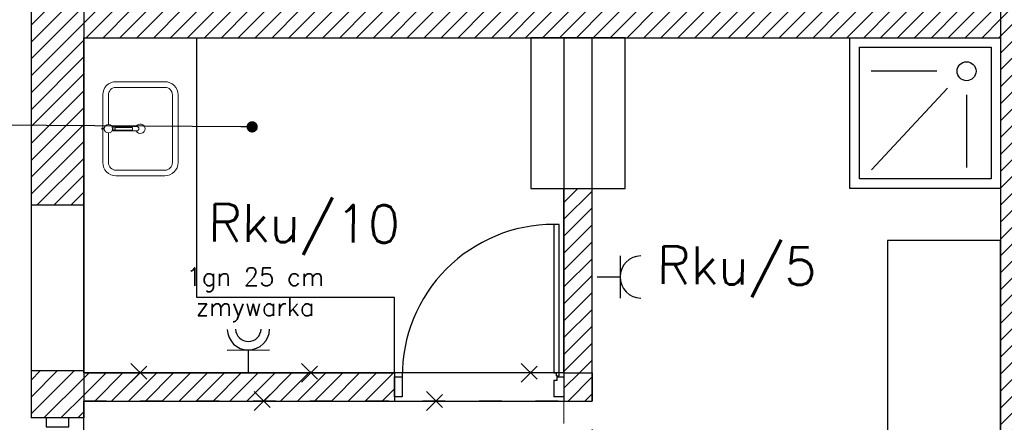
# Model space of a CAD drawing. Header units: millimetres. Extents: x 22250 to 51280, y -5012 to 7692.
# Tile 52 of 183: x 32769 to 33292, y 2403 to 2617. Entities that reach past the tile are written whole.
import ezdxf
from ezdxf import colors
from ezdxf.entities.mleader import LeaderData, LeaderLine
from ezdxf.math import Vec2, Vec3

# ---------------------------------------------------------------- set-up
doc = ezdxf.new("R2010")
doc.units = ezdxf.units.MM
doc.linetypes.add('ACAD_ISO03W100', pattern=[30, 12, -18])
doc.linetypes.add('KRESKOWA', pattern=[0.4, 0.24, -0.16])
for name, color, linetype, lineweight in [('A_OPISY', 40, 'Continuous', 9), ('A_WYPOSAŻENIE', 181, 'Continuous', 9), ('E_Obwody', 3, 'Continuous', 13)]:
    doc.layers.add(name, color=color, linetype=linetype, lineweight=lineweight)
for name, color, linetype in [('E_Elektryka', 1, 'Continuous'), ('E_Gniazda', 1, 'Continuous'), ('E_podklad', 252, 'Continuous')]:
    doc.layers.add(name, color=color, linetype=linetype)
doc.styles.add('romans', font='romans.shx')
doc.styles.get("Standard").update_dxf_attribs({"font": 'arial.ttf'})
pattern_1 = [(45, (16286.52, -15796.4403), (-4.490128, 4.490128), [])]

# ---------------------------------------------------------------- blocks, each defined once
blk = doc.blocks.new('FOTEL-K')
at = {"linetype": 'KRESKOWA', "ltscale": 5, "transparency": 33554687}
for p, q in [((-1.701, 11.602), (-11.602, -1.701)), ((11.602, 1.701), (-1.701, 11.602)), ((0.579, -9.418), (-0.579, 9.418)), ((3.475, 2.644), (3.778, -2.29)), ((-3.773, 2.198), (-3.469, -2.735)), ((2.185, 1.847), (2.007, 1.836)), ((2.007, 1.836), (2.064, 0.908)), ((2.246, 0.852), (2.185, 1.847)), ((-2.395, 1.565), (-2.217, 1.576)), ((-2.334, 0.57), (-2.395, 1.565)), ((-2.217, 1.576), (-2.16, 0.649)), ((11.602, 1.701), (1.701, -11.602)), ((9.418, 0.579), (-9.418, -0.579)), ((2.533, 0.749), (2.85, -4.401)), ((-2.29, -4.717), (-2.606, 0.433)), ((2.923, 0.336), (2.56, 0.314)), ((2.938, 0.09), (2.575, 0.068)), ((-2.579, -0.002), (-2.988, -0.027)), ((-2.564, -0.248), (-2.973, -0.273)), ((1.701, -11.602), (-11.602, -1.701)), ((-1.931, -6.611), (-2.025, -5.088)), ((-1.76, -6.6), (-1.853, -5.077)), ((2.447, -4.856), (-1.834, -5.12)), ((2.555, -6.335), (2.461, -4.812)), ((2.726, -6.325), (2.633, -4.801))]:
    blk.add_line(p, q, dxfattribs=at)
for points in [[(3.332, -2.811), (3.246, -2.816, -0.414214), (3.109, -2.695), (2.756, 3.056, -0.414214), (2.877, 3.192), (2.963, 3.198, -0.414214), (3.099, 3.077), (3.453, -2.674, -0.414214)], [(-2.923, -3.195), (-3.009, -3.201, -0.414214), (-3.145, -3.08), (-3.499, 2.671, -0.414214), (-3.378, 2.808), (-3.292, 2.813, -0.414214), (-3.155, 2.693), (-2.802, -3.059, -0.414214)], [(3.416, -5.587), (3.339, -5.592, -0.414214), (3.248, -5.512), (3.156, -4.014, -0.414214), (3.237, -3.923), (3.314, -3.918, -0.414214), (3.405, -3.999), (3.497, -5.496, -0.414214)], [(-2.706, -5.964), (-2.629, -5.959, 0.414214), (-2.549, -5.868), (-2.641, -4.37, 0.414214), (-2.732, -4.29), (-2.809, -4.295, 0.414214), (-2.89, -4.386), (-2.798, -5.883, 0.414214)]]:
    blk.add_lwpolyline(points, format="xyb", close=True, dxfattribs=at)
for points in [[(2.808, -7.648), (2.726, -6.325), (0.841, -6.441), (0.922, -7.764)], [(-1.85, -7.934), (-1.931, -6.611), (-0.046, -6.495), (0.035, -7.818)]]:
    blk.add_lwpolyline(points, close=True, dxfattribs=at)
blk.add_circle((0, 0), 8.291, dxfattribs=at)
for centre, radius, start, end in [((0.309, -5.033), 6.195, 68.95944, 118.0744), ((0.331, -5.388), 6.195, 68.95944, 118.0744), ((2.421, -4.427), 0.43, 273.51692, 3.51692), ((-1.86, -4.69), 0.43, 183.51692, 273.51692)]:
    blk.add_arc(centre, radius, start, end, dxfattribs=at)
blk = doc.blocks.new('um1')
at = {"layer": 'A_WYPOSAŻENIE', "ltscale": 0.5}
for points in [[(-2506.53, 3366.84), (-2524.27, 3366.84, 0.414214), (-2531.27, 3359.84), (-2531.27, 3333.84, 0.414214), (-2524.27, 3326.84), (-2488.27, 3326.84, 0.414214), (-2481.27, 3333.84), (-2481.27, 3359.84, 0.414214), (-2488.27, 3366.84), (-2506.01, 3366.84)], [(-2508.52, 3363.84), (-2524.27, 3363.84, 0.414214), (-2528.27, 3359.84), (-2528.27, 3333.84, 0.414214), (-2524.27, 3329.84), (-2488.27, 3329.84, 0.414214), (-2484.27, 3333.84), (-2484.27, 3359.84, 0.414214), (-2488.27, 3363.84), (-2504.02, 3363.84)]]:
    blk.add_lwpolyline(points, format="xyb", dxfattribs=at)
at = {"layer": 'A_WYPOSAŻENIE'}
for points in [[(-2506.53, 3366.08), (-2506.53, 3367.35), (-2506.01, 3367.35), (-2506.01, 3366.08)], [(-2506.77, 3361.66), (-2506.77, 3360.3), (-2505.77, 3360.3), (-2505.77, 3361.66)]]:
    blk.add_lwpolyline(points, dxfattribs=at)
blk.add_lwpolyline([(-2507.42, 3361.92), (-2507.42, 3348.69, 0.869565), (-2505.12, 3348.69), (-2505.12, 3361.92)], format="xyb", dxfattribs=at)
blk.add_lwpolyline([(-2507.02, 3360.3), (-2505.52, 3360.3), (-2505.52, 3350.99), (-2507.02, 3350.99)], close=True, dxfattribs=at)
blk.add_circle((-2506.27, 3363.85), 2.25, dxfattribs=at)
at = {"layer": 'A_WYPOSAŻENIE', "ltscale": 0.5}
blk.add_arc((-2506.27, 3346.84), 2.5, 117.3871, 62.6129, dxfattribs=at)
blk = doc.blocks.new('_Dot')
at = {"color": 0, "linetype": 'ByBlock', "lineweight": -2}
blk.add_line((-0.5, 0), (-1, 0), dxfattribs=at)
at = {"color": 0, "linetype": 'ByBlock', "const_width": 0.5}
blk.add_lwpolyline([(-0.25, 0, 1), (0.25, 0, 1)], format="xyb", close=True, dxfattribs=at)
blk = doc.blocks.new('ROZBIÓRKI_DOM')
at = {"layer": 'A_OPISY', "color": 22, "linetype": 'ACAD_ISO03W100', "true_color": 0xe22908}
for p, q in [((19100.19, 7989.89), (19110.19, 7979.89)), ((19100.19, 7979.89), (19110.19, 7989.89)), ((19190.86, 7989.89), (19200.86, 7979.89)), ((19190.86, 7979.89), (19200.86, 7989.89)), ((19307.52, 7989.89), (19317.52, 7979.89)), ((19307.52, 7979.89), (19317.52, 7989.89)), ((19165.72, 7974.89), (19175.72, 7964.89)), ((19165.72, 7964.89), (19175.72, 7974.89)), ((19257.23, 7974.89), (19267.23, 7964.89)), ((19257.23, 7964.89), (19267.23, 7974.89))]:
    blk.add_line(p, q, dxfattribs=at)
for points in [[(19075.15, 7984.89), (19345.15, 7984.89), (19345.15, 7866.89)], [(19075.15, 7969.89), (19330.15, 7969.89), (19330.15, 7866.89)]]:
    blk.add_lwpolyline(points, dxfattribs=at)

msp = doc.modelspace()

# ---------------------------------------------------------------- hatches: boundary and pattern name
at = {"layer": 'E_podklad'}
h = msp.add_hatch(dxfattribs=at)
h.set_pattern_fill('ANSI31', color=256, scale=2)
h.set_pattern_definition(pattern_1)
h.paths.add_polyline_path([(33360.01, 2212.13), (33290.01, 2212.13), (33250.01, 2212.13), (33250.01, 2169.13), (33294.01, 2169.13), (33294.01, 2155.13), (33360.01, 2155.13)])
h.paths.add_polyline_path([(33075.01, 2212.13), (32903.01, 2212.13), (32903.01, 2169.13), (33075.01, 2169.13)])
h.paths.add_polyline_path([(32803.01, 2305.13), (32775.01, 2305.13), (32775.01, 2212.13), (32803.01, 2212.13)])
h.paths.add_polyline_path([(32803.01, 2430.13), (32775.01, 2430.13), (32775.01, 2405.13), (32803.01, 2405.13)])
h.paths.add_polyline_path([(32803.01, 2942.13), (32775.01, 2942.13), (32775.01, 2518.13), (32803.01, 2518.13)])
h.paths.add_polyline_path([(32852.01, 2852.13), (32803.01, 2852.13), (32803.01, 2782.13), (32852.01, 2782.13)])
h.paths.add_polyline_path([(32852.01, 2970.13), (32818.01, 2970.13), (32818.01, 3002.13), (32811.11, 3002.13), (32775.01, 3002.13), (32775.01, 2942.13), (32803.01, 2942.13), (32852.01, 2942.13)])
h.paths.add_polyline_path([(33290.01, 2970.13), (33063.01, 2970.13), (33063.01, 2975.13), (33035.01, 2975.13), (33035.01, 2970.13), (33035.01, 2942.13), (33290.01, 2942.13)])
h.paths.add_polyline_path([(33063.01, 3100.13), (33035.01, 3100.13), (33035.01, 3065.13), (33063.01, 3065.13)])
h.paths.add_polyline_path([(33063.01, 3277.13), (33063.01, 3320.13), (33010.01, 3320.13), (33010.01, 3312.71), (33010.01, 3277.13), (33035.01, 3277.13), (33035.01, 3204.13), (33063.01, 3204.13)])
h.paths.add_polyline_path([(32818.01, 3487.13), (32747.01, 3487.13), (32747.01, 3479.13), (32747.01, 3444.13), (32775.01, 3444.13), (32775.01, 3277.13), (32865.01, 3277.13), (32865.01, 3320.13), (32818.01, 3320.13)])
h.paths.add_polyline_path([(32818.01, 3277.13), (32775.01, 3277.13), (32775.01, 3129.13), (32818.01, 3129.13)])
h = msp.add_hatch(dxfattribs=at)
h.set_pattern_fill('ANSI31', color=256, scale=2)
h.set_pattern_definition(pattern_1)
h.paths.add_polyline_path([(33764.01, 3487.13), (33681.01, 3487.13), (33681.01, 3474.13), (33681.01, 3444.13), (33721.01, 3444.13), (33721.01, 3137.13), (33764.01, 3137.13)])
h.paths.add_polyline_path([(33764.01, 2982.13), (33756.01, 2982.13), (33721.01, 2982.13), (33721.01, 2864.13), (33764.01, 2864.13)])
h.paths.add_polyline_path([(33764.01, 2709.13), (33721.01, 2709.13), (33721.01, 2485.13), (33691.01, 2485.13), (33691.01, 2420.13), (33721.01, 2420.13), (33721.01, 2058.13), (33360.01, 2058.13), (33336.01, 2058.13), (33294.01, 2058.13), (33294.01, 2015.13), (33764.01, 2015.13)])
h.paths.add_polyline_path([(33331.01, 3487.13), (33224.01, 3487.13), (33224.01, 3446.13), (33255.01, 3446.13), (33255.01, 3320.13), (33298.01, 3320.13), (33298.01, 3444.13), (33331.01, 3444.13)])
h.paths.add_polyline_path([(33485.01, 2420.13), (33485.01, 2485.13), (33360.01, 2485.13), (33360.01, 3277.13), (33360.01, 3320.13), (33255.01, 3320.13), (33209.01, 3320.13), (33209.01, 3277.13), (33290.01, 3277.13), (33290.01, 2307.13), (33360.01, 2307.13), (33360.01, 2420.13)])
at = {"layer": 'E_podklad', "ltscale": 2}
h = msp.add_hatch(dxfattribs=at)
h.set_pattern_fill('ANSI31', color=256, scale=2)
h.set_pattern_definition(pattern_1)
h.paths.add_polyline_path([(33073.01, 2527.13), (33058.01, 2527.13), (33058.01, 2429.13), (33073.01, 2429.13)])
h.paths.add_polyline_path([(33290.01, 2622.13), (32803.01, 2622.13), (32803.01, 2607.13), (33290.01, 2607.13)])
h.paths.add_polyline_path([(33145.01, 2782.13), (33180.01, 2782.13), (33180.01, 2797.13), (33087.87, 2797.13), (33087.87, 2832.13), (33072.87, 2832.13), (33072.87, 2797.13), (32982.01, 2797.13), (32982.01, 2782.13), (33067.87, 2782.13), (33130.01, 2782.13), (33130.01, 2622.13), (33145.01, 2622.13)])
h.paths.add_polyline_path([(32882.01, 2797.13), (32852.01, 2797.13), (32852.01, 2782.13), (32882.01, 2782.13)])
h.paths.add_polyline_path([(33087.87, 2942.13), (33072.87, 2942.13), (33072.87, 2932.13), (33087.87, 2932.13)])
h.paths.add_polyline_path([(33290.01, 2797.13), (33280.01, 2797.13), (33280.01, 2782.13), (33290.01, 2782.13)])
at = {"layer": 'E_podklad'}
h = msp.add_hatch(dxfattribs=at)
h.set_pattern_fill('ANSI31', color=256, scale=2)
h.set_pattern_definition(pattern_1)
h.paths.add_polyline_path([(32968.01, 2429.13), (32803.01, 2429.13), (32803.01, 2414.13), (32968.01, 2414.13)])
h.paths.add_polyline_path([(33073.01, 2429.13), (33058.01, 2429.13), (33058.01, 2414.13), (33073.01, 2414.13)])

# ---------------------------------------------------------------- linework, layer by layer
at = {"layer": 'E_Gniazda'}
for p, q in [((33087.9, 2491.28), (33087.9, 2468.78)), ((33075.79, 2480.03), (33087.9, 2480.03)), ((32879.21, 2441.2), (32901.71, 2441.3)), ((32890.51, 2429.13), (32890.46, 2441.25))]:
    msp.add_line(p, q, dxfattribs=at)
for centre, radius, start, end in [((33099.16, 2480.03), 11.25, 91.3915, 268.6085), ((32890.41, 2452.5), 11.25, 181.6428, 358.8602), ((32890.41, 2452.5), 6.75, 181.6428, 358.8602)]:
    msp.add_arc(centre, radius, start, end, dxfattribs=at)
at = {"layer": 'E_podklad', "ltscale": 2}
for p, q in [((33290.01, 3277.13), (33290.01, 2307.13)), ((32775.01, 3002.13), (32775.01, 2518.13)), ((32803.01, 2942.13), (32803.01, 2518.13)), ((32803.01, 2622.13), (32803.01, 2607.13)), ((33290.01, 2622.13), (33290.01, 2607.13)), ((32803.01, 2607.13), (33290.01, 2607.13)), ((33058.01, 2429.13), (33058.01, 2527.13)), ((33058.01, 2527.13), (33073.01, 2527.13)), ((33073.01, 2429.13), (33073.01, 2527.13)), ((32803.01, 2518.13), (32775.01, 2518.13)), ((32775.01, 2518.13), (32775.01, 2430.13)), ((32803.01, 2518.13), (32803.01, 2430.13)), ((32775.01, 2430.13), (32775.01, 2405.13)), ((32803.01, 2430.13), (32775.01, 2430.13)), ((32803.01, 2430.13), (32803.01, 2405.13)), ((32968.01, 2429.13), (32968.01, 2414.13)), ((33058.01, 2429.13), (33058.01, 2414.13)), ((32803.01, 2405.13), (32775.01, 2405.13))]:
    msp.add_line(p, q, dxfattribs=at)
at = {"layer": 'E_podklad'}
for p, q in [((32863.01, 2469.13), (32863.01, 2607.13)), ((33256.12, 2589.37), (33221.33, 2589.37)), ((33261.84, 2580.31), (33221.43, 2536.92)), ((33271.98, 2576.81), (33271.98, 2538.14)), ((32968.01, 2469.13), (32863.01, 2469.13)), ((32968.01, 2429.13), (32968.01, 2469.13))]:
    msp.add_line(p, q, dxfattribs=at)
at = {"layer": 'E_podklad', "color": 144, "true_color": 0x007cb0}
for p, q in [((33054.06, 2428.91), (33052.67, 2428.91)), ((33054.06, 2427.52), (33054.06, 2428.91)), ((33054.43, 2425.21), (33054.43, 2427)), ((33052.64, 2425.21), (33054.43, 2425.21))]:
    msp.add_line(p, q, dxfattribs=at)
at = {"layer": 'E_podklad', "ltscale": 2}
msp.add_lwpolyline([(33058.01, 2429.13), (32803.01, 2429.13), (32803.01, 2607.13), (33058.01, 2607.13)], close=True, dxfattribs=at)
for points in [[(33073.01, 2414.13), (33073.01, 2607.13), (33290.01, 2607.13), (33290.01, 2212.13), (33250.01, 2212.13), (33250.01, 2169.13), (33294.01, 2169.13), (33294.01, 1778.13), (32927.01, 1778.13), (32927.01, 2169.13), (33075.01, 2169.13), (33075.01, 2212.13), (32803.01, 2212.13), (32803.01, 2414.13), (33073.01, 2414.13)], [(32803.01, 2429.13), (32968.01, 2429.13)], [(33058.01, 2429.13), (33073.01, 2429.13), (33073.01, 2414.13)], [(32803.01, 2414.13), (32968.01, 2414.13)], [(33058.01, 2414.13), (33073.01, 2414.13)]]:
    msp.add_lwpolyline(points, dxfattribs=at)
at = {"layer": 'E_podklad'}
for points in [[(33040.51, 2527.13), (33090.51, 2527.13), (33090.51, 2607.13), (33040.51, 2607.13)], [(33290.01, 2527.13), (33210.01, 2527.13), (33210.01, 2607.13), (33290.01, 2607.13)], [(33285.01, 2532.13), (33215.01, 2532.13), (33215.01, 2602.13), (33285.01, 2602.13)], [(33230.01, 2279.5), (33290.01, 2279.5), (33290.01, 2499.5), (33230.01, 2499.5)]]:
    msp.add_lwpolyline(points, close=True, dxfattribs=at)
at = {"layer": 'E_podklad', "color": 144, "true_color": 0x007cb0}
for points in [[(33055.45, 2427.52), (33055.45, 2507.98), (33052.67, 2507.98), (33052.67, 2428.91)], [(32968.01, 2416.27), (32968.01, 2427), (32972.18, 2427), (32972.18, 2416.27), (32968.01, 2416.27)], [(33054.43, 2427), (33058.01, 2427), (33058.01, 2416.27), (33052.64, 2416.27)], [(33054.06, 2427.52), (33055.45, 2427.52)], [(33052.64, 2425.21), (33052.64, 2416.27)], [(32794.97, 2405.13), (32783.05, 2405.13), (32783.05, 2400.5), (32794.97, 2400.5), (32794.97, 2405.13)]]:
    msp.add_lwpolyline(points, dxfattribs=at)
at = {"layer": 'E_podklad'}
msp.add_circle((33271.98, 2589.37), 5.03, dxfattribs=at)
at = {"layer": 'E_podklad', "color": 144, "true_color": 0x007cb0}
msp.add_arc((33052.66, 2427.5), 80.48, 89.9989, 180.3548, dxfattribs=at)

# ---------------------------------------------------------------- block references
at = {"layer": 'E_podklad'}
msp.add_blockref('ROZBIÓRKI_DOM', (13727.85, -5555.75), dxfattribs=at)
at = {"layer": 'E_podklad', "xscale": 9.04563411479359, "yscale": 9.04563411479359, "zscale": 9.04563411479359, "rotation": 306.6570343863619}
msp.add_blockref('FOTEL-K', (32983.22, 2702.5), dxfattribs=at)
at = {"layer": 'E_podklad', "xscale": -1, "rotation": 89.99999999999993}
msp.add_blockref('um1', (36179.93, 52.52), dxfattribs=at)

# ---------------------------------------------------------------- texts
at = {"layer": 'E_Elektryka', "color": 1, "lineweight": 30, "insert": (32894.07, 2470.53), "char_height": 9.6, "width": 86.7252, "attachment_point": 5, "style": 'romans'}
msp.add_mtext('{\\Fsimplex|c0;1gn 25 cm zmywarka}', dxfattribs=at)
at = {"layer": 'E_Obwody', "linetype": 'Continuous', "lineweight": 20, "char_height": 20, "width": 38.2199, "attachment_point": 1, "rotation": 359.5659}
for s, insert in [('{\\Fsimplex,bigfont|c0;Rku/10}', (32869.13, 2518.88)), ('{\\Fsimplex,bigfont|c0;Rku/5}', (33107.5, 2496.39))]:
    msp.add_mtext(s, dxfattribs=dict(at, insert=insert))

# ---------------------------------------------------------------- leaders
at = {"layer": 'E_Gniazda', "color": 30, "linetype": 'ByBlock', "lineweight": -3, "ltscale": 20}
ml = msp.add_multileader_mtext('Standard', dxfattribs=at)
ml.set_content('{\\Fsimplex|c238;Suszarka do rąk\\Ph=1,3m}', color=30)
ml.set_leader_properties()
ml.build(insert=Vec2(0, 0))
ml.multileader.update_dxf_attribs({"text_left_attachment_type": 5, "text_right_attachment_type": 5, "dogleg_length": 0.8})
ctx = ml.context
ctx.base_point, ctx.char_height, ctx.plane_origin = Vec3(33175.77, 2669.53), 20, Vec3(33721.85, 1491.51)
ctx.left_attachment, ctx.right_attachment = 5, 5
notes = []
notes.append((ctx, [(0, (1, 1, 0), (33156.48, 2669.53), (1, 0), 19.29, [(1, [(33006.18, 2782.13)], 0, [])])]))
ctx.mtext.insert, ctx.mtext.flow_direction = Vec3(33177.77, 2726.67), 5
at = {"layer": 'E_podklad'}
ml = msp.add_multileader_mtext('Standard', dxfattribs=at)
ml.set_content('', color=256)
ml.set_leader_properties()
ml.set_arrow_properties(name='DOT')
ml.build(insert=Vec2(0, 0))
ml.multileader.update_dxf_attribs({"arrow_head_size": 6})
ctx = ml.context
ctx.base_point, ctx.arrow_head_size, ctx.plane_origin = Vec3(32544.11, 2561.79), 6, Vec3(32327.58, 3027.5)
ctx.text_align_type = 2
notes.append((ctx, [(0, (1, 1, 0), (32562.64, 2561.79), (-1, 0), 14.52, [(0, [(32892.45, 2559.79)], 0, [])])]))
ctx.mtext.insert, ctx.mtext.alignment, ctx.mtext.flow_direction = Vec3(32546.11, 2561.79), 3, 5
for ctx, leaders in notes:
    for number, flags, end, landing, length, lines in leaders:
        leader = LeaderData()
        leader.index, (leader.has_last_leader_line, leader.has_dogleg_vector, leader.attachment_direction) = number, flags
        leader.last_leader_point, leader.dogleg_vector, leader.dogleg_length = Vec3(end), Vec3(landing), length
        for number, points, colour, breaks in lines:
            line = LeaderLine()
            line.index, line.vertices, line.color, line.breaks = number, Vec3.list(points), colors.encode_raw_color(colour), breaks
            leader.lines.append(line)
        ctx.leaders.append(leader)

doc.saveas('drawing.dxf')
